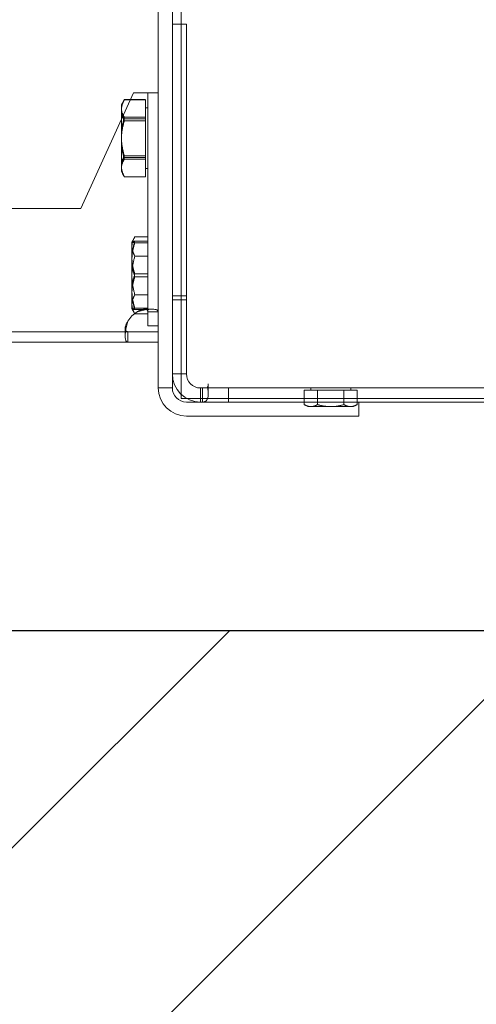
# Model space of a CAD drawing. Header units: millimetres. Extents: x -52968 to 399385, y -141133 to 110561.
# Tile 67 of 146: x 76072 to 76201, y -104054 to -103774. Entities that reach past the tile are written whole.
import ezdxf

# ---------------------------------------------------------------- set-up
doc = ezdxf.new("R2010")
doc.units = ezdxf.units.MM
doc.layers.add('_xref', color=250, linetype='Continuous')
for name, color, linetype, lineweight in [('SIM-Wegliniec-21.07.2025-Parter$0$Nowe_A-Posadzki_Nr_pióra__89', 250, 'Continuous', 0), ('SIM-Wegliniec-21.07.2025-Parter$0$Nowe_A-Płyta-Grunt_Nr_pióra__89', 250, 'Continuous', 0), ('SIM-Wegliniec-21.07.2025-Parter$0$Nowe_A-Winda_Nr_pióra__1', 250, 'Continuous', 0), ('SIM-Wegliniec-21.07.2025-Parter$0$Nowe_A-Ściany-Konstrukcyjne', 250, 'Continuous', 0), ('SIM-Wegliniec-21.07.2025-Parter$0$Nowe_A-Ściany-Konstrukcyjne_Nr_pióra__27', 250, 'Continuous', 0)]:
    doc.layers.add(name, color=color, linetype=linetype, lineweight=lineweight)

# ---------------------------------------------------------------- blocks, each defined once
blk = doc.blocks.new('SIM-Wegliniec-21.07.2025-Parter')
at = {"layer": 'SIM-Wegliniec-21.07.2025-Parter$0$Nowe_A-Ściany-Konstrukcyjne', "linetype": 'Continuous', "lineweight": 0}
h = blk.add_hatch(dxfattribs=at)
h.set_pattern_fill('Beton_zbrojony', color=256, style=0, pattern_type=2)
h.set_pattern_definition([(45, (0, 0), (-91.92388, 91.92388), []), (45, (-45.96, 45.96), (-91.92388, 91.92388), [97.5, -32.5])])
h.paths.add_polyline_path([(77880.07, -103947.6), (75380.07, -103947.6), (75380.07, -104197.6), (77880.07, -104197.6)])
at = {"layer": 'SIM-Wegliniec-21.07.2025-Parter$0$Nowe_A-Posadzki_Nr_pióra__89', "linetype": 'Continuous', "lineweight": 13, "flags": 128}
blk.add_lwpolyline([(75380.07, -102207.6), (75380.07, -103947.6), (77880.07, -103947.6), (77880.07, -102207.6)], close=True, dxfattribs=at)
at = {"layer": 'SIM-Wegliniec-21.07.2025-Parter$0$Nowe_A-Płyta-Grunt_Nr_pióra__89', "linetype": 'Continuous', "lineweight": 13, "flags": 128}
blk.add_lwpolyline([(75380.07, -103947.6), (77880.07, -103947.6), (77880.07, -102207.6), (75380.07, -102207.6)], close=True, dxfattribs=at)
at = {"layer": 'SIM-Wegliniec-21.07.2025-Parter$0$Nowe_A-Winda_Nr_pióra__1', "linetype": 'Continuous', "lineweight": 13}
for p, q in [((76111.07, -103704.59), (76111.07, -103878.6)), ((76115.07, -103704.59), (76115.07, -103878.6)), ((76117.57, -103767.99), (76117.57, -103775.19)), ((76115.07, -103775.19), (76119.07, -103775.19)), ((76117.57, -103775.19), (76117.57, -103853.55)), ((76119.07, -103775.19), (76119.07, -103874.6)), ((76104.07, -103794.69), (76089.07, -103827.6)), ((76104.07, -103794.69), (76105.07, -103794.69)), ((76111.07, -103794.69), (76105.07, -103794.69)), ((76108.07, -103856.98), (76108.07, -103794.69)), ((76100.57, -103798.09), (76101.25, -103796.93)), ((76100.57, -103798.09), (76100.57, -103799.63)), ((76101.25, -103796.93), (76101.42, -103796.63)), ((76103.19, -103796.63), (76101.42, -103796.63)), ((76103.19, -103796.64), (76101.42, -103796.64)), ((76107.47, -103796.63), (76103.19, -103796.63)), ((76107.47, -103796.64), (76103.19, -103796.64)), ((76107.47, -103796.64), (76107.47, -103802.61)), ((76100.57, -103799.63), (76100.57, -103802.37)), ((76107.47, -103801.62), (76101.42, -103801.62)), ((76107.47, -103798.99), (76108.07, -103798.99)), ((76100.57, -103802.37), (76100.57, -103808.09)), ((76107.47, -103802.11), (76101.42, -103802.11)), ((76107.47, -103802.61), (76101.42, -103802.61)), ((76107.47, -103802.61), (76107.47, -103813.57)), ((76100.57, -103808.09), (76100.57, -103816.06)), ((76107.47, -103812.58), (76101.42, -103812.58)), ((76107.47, -103813.08), (76101.42, -103813.08)), ((76107.47, -103813.57), (76101.42, -103813.57)), ((76107.47, -103813.57), (76107.47, -103818.55)), ((76100.57, -103816.06), (76100.57, -103817.09)), ((76100.57, -103817.09), (76101.25, -103818.26)), ((76101.25, -103818.26), (76101.42, -103818.56)), ((76107.47, -103816.19), (76108.07, -103816.19)), ((76107.47, -103818.55), (76101.42, -103818.55)), ((76107.47, -103818.56), (76101.42, -103818.56)), ((75887.07, -103827.6), (76089.07, -103827.6)), ((76103.57, -103837.1), (76104.42, -103835.63)), ((76103.57, -103837.1), (76103.57, -103838.37)), ((76108.07, -103835.63), (76104.42, -103835.63)), ((76108.07, -103836.88), (76104.42, -103836.88)), ((76108.07, -103837.33), (76104.42, -103837.33)), ((76103.57, -103838.37), (76103.57, -103846.6)), ((76108.07, -103841.11), (76104.42, -103841.11)), ((76108.07, -103846.15), (76104.42, -103846.15)), ((76103.57, -103846.6), (76103.57, -103854.82)), ((76108.07, -103847.04), (76104.42, -103847.04)), ((76108.07, -103852.08), (76104.42, -103852.08)), ((76103.57, -103854.82), (76103.57, -103856.1)), ((76119.07, -103852.4), (76115.07, -103852.4)), ((76117.57, -103853.55), (76115.07, -103853.55)), ((76119.07, -103853.55), (76117.57, -103853.55)), ((76117.57, -103853.55), (76117.57, -103880.4)), ((76103.57, -103856.1), (76104.35, -103857.44)), ((76104.35, -103857.44), (76104.42, -103857.56)), ((76108.07, -103855.86), (76104.42, -103855.86)), ((76108.07, -103856.31), (76104.42, -103856.31)), ((76108.07, -103857.56), (76104.42, -103857.56)), ((76107.2, -103856.2), (76109.32, -103856.2)), ((76108.98, -103856.98), (76108.07, -103856.98)), ((76108.07, -103860.95), (76108.07, -103856.98)), ((76111.07, -103856.98), (76108.98, -103856.98)), ((75887.07, -103862.6), (76102.46, -103862.6)), ((76101.67, -103863.84), (76101.67, -103861.72)), ((76102.46, -103862.6), (76111.07, -103862.6)), ((76102.46, -103862.6), (76102.46, -103863.5)), ((76111.07, -103860.95), (76108.07, -103860.95)), ((76102.46, -103865.6), (75887.07, -103865.6)), ((76102.46, -103863.5), (76102.46, -103865.6)), ((76111.07, -103865.6), (76102.46, -103865.6)), ((76117.69, -103874.6), (76115.07, -103874.6)), ((76119.07, -103874.6), (76117.69, -103874.6)), ((76111.07, -103878.6), (76115.07, -103878.6)), ((76123.07, -103879.97), (76123.07, -103878.6)), ((76637.08, -103878.6), (76123.07, -103878.6)), ((76123.07, -103882.6), (76123.07, -103879.97)), ((76123.65, -103878.6), (76123.65, -103879.97)), ((76123.65, -103879.97), (76123.65, -103882.6)), ((76125.27, -103877.42), (76125.27, -103880.25)), ((76131.07, -103882.6), (76131.07, -103878.6)), ((76152.59, -103879.2), (76152.59, -103882.6)), ((76152.59, -103879.2), (76156.34, -103879.2)), ((76154.4, -103879.2), (76154.4, -103878.6)), ((76156.34, -103879.2), (76156.34, -103882.6)), ((76156.34, -103879.2), (76163.85, -103879.2)), ((76163.85, -103879.2), (76167.6, -103879.2)), ((76163.85, -103879.2), (76163.85, -103882.6)), ((76165.8, -103879.2), (76165.8, -103878.6)), ((76167.6, -103879.2), (76167.6, -103882.6)), ((76117.57, -103880.4), (76117.57, -103881.6)), ((76117.57, -103881.6), (76119.2, -103881.6)), ((76168.07, -103882.6), (76119.07, -103882.6)), ((76119.2, -103881.6), (76640.95, -103881.6)), ((76152.59, -103882.6), (76152.59, -103883.31)), ((76156.34, -103882.6), (76156.34, -103883.31)), ((76163.85, -103882.6), (76163.85, -103883.31)), ((76167.6, -103882.6), (76167.6, -103883.31)), ((76592.08, -103882.6), (76168.07, -103882.6)), ((76168.07, -103886.6), (76168.07, -103882.6)), ((76153.6, -103883.9), (76152.59, -103883.31)), ((76153.6, -103883.9), (76154.47, -103883.9)), ((76154.47, -103883.9), (76160.1, -103883.9)), ((76160.1, -103883.9), (76165.72, -103883.9)), ((76165.72, -103883.9), (76166.6, -103883.9)), ((76166.6, -103883.9), (76167.6, -103883.31)), ((76168.07, -103886.6), (76119.07, -103886.6))]:
    blk.add_line(p, q, dxfattribs=at)
at = {"layer": 'SIM-Wegliniec-21.07.2025-Parter$0$Nowe_A-Winda_Nr_pióra__1', "linetype": 'Continuous', "lineweight": 13, "flags": 128}
for points in [[(76101.42, -103796.64), (76101.35, -103796.78), (76101.28, -103796.91), (76101.22, -103797.05), (76101.16, -103797.18), (76101.1, -103797.31), (76101.04, -103797.44), (76100.99, -103797.57), (76100.94, -103797.69), (76100.9, -103797.82), (76100.86, -103797.94), (76100.82, -103798.07), (76100.78, -103798.19), (76100.75, -103798.31), (76100.72, -103798.43), (76100.69, -103798.55), (76100.67, -103798.67), (76100.64, -103798.79), (76100.63, -103798.91), (76100.61, -103799.03), (76100.6, -103799.15), (76100.59, -103799.27), (76100.58, -103799.39), (76100.58, -103799.51), (76100.57, -103799.63)], [(76101.33, -103796.79), (76101.27, -103796.91), (76101.21, -103797.02), (76101.15, -103797.14), (76101.09, -103797.25), (76101.04, -103797.36), (76100.99, -103797.47), (76100.95, -103797.58), (76100.91, -103797.69), (76100.87, -103797.8), (76100.83, -103797.91), (76100.79, -103798.01), (76100.76, -103798.12), (76100.73, -103798.22), (76100.7, -103798.33), (76100.68, -103798.43), (76100.66, -103798.54), (76100.64, -103798.64), (76100.62, -103798.75), (76100.61, -103798.85), (76100.59, -103798.95), (76100.59, -103799.06), (76100.58, -103799.16), (76100.58, -103799.26), (76100.57, -103799.37)], [(76100.57, -103799.13), (76100.58, -103799.04), (76100.58, -103798.95), (76100.58, -103798.86), (76100.59, -103798.78), (76100.6, -103798.69), (76100.62, -103798.6), (76100.63, -103798.51), (76100.65, -103798.42), (76100.67, -103798.33), (76100.69, -103798.24), (76100.71, -103798.15), (76100.74, -103798.06), (76100.77, -103797.97), (76100.8, -103797.88), (76100.83, -103797.79), (76100.87, -103797.7), (76100.91, -103797.6), (76100.95, -103797.51), (76100.99, -103797.42), (76101.04, -103797.32), (76101.09, -103797.23), (76101.14, -103797.13), (76101.19, -103797.03), (76101.25, -103796.93)], [(76101.25, -103796.93), (76101.25, -103796.92), (76101.26, -103796.91), (76101.27, -103796.9), (76101.27, -103796.88), (76101.28, -103796.87), (76101.29, -103796.86), (76101.29, -103796.85), (76101.3, -103796.84), (76101.31, -103796.82), (76101.32, -103796.81), (76101.32, -103796.8), (76101.33, -103796.79), (76101.34, -103796.78), (76101.35, -103796.76), (76101.35, -103796.75), (76101.36, -103796.74), (76101.37, -103796.73), (76101.38, -103796.71), (76101.38, -103796.7), (76101.39, -103796.69), (76101.4, -103796.68), (76101.41, -103796.66), (76101.41, -103796.65), (76101.42, -103796.64)], [(76101.42, -103796.63), (76101.41, -103796.64), (76101.41, -103796.65), (76101.4, -103796.67), (76101.39, -103796.68), (76101.38, -103796.69), (76101.38, -103796.71), (76101.37, -103796.72), (76101.36, -103796.73), (76101.35, -103796.75), (76101.35, -103796.76), (76101.34, -103796.77), (76101.33, -103796.79)], [(76101.42, -103801.62), (76101.35, -103801.51), (76101.28, -103801.39), (76101.22, -103801.28), (76101.16, -103801.17), (76101.1, -103801.06), (76101.04, -103800.96), (76100.99, -103800.85), (76100.94, -103800.74), (76100.9, -103800.64), (76100.86, -103800.54), (76100.82, -103800.43), (76100.78, -103800.33), (76100.75, -103800.23), (76100.72, -103800.13), (76100.69, -103800.03), (76100.67, -103799.93), (76100.64, -103799.83), (76100.63, -103799.73), (76100.61, -103799.63), (76100.6, -103799.53), (76100.59, -103799.43), (76100.58, -103799.33), (76100.58, -103799.23), (76100.57, -103799.13)], [(76100.57, -103799.37), (76100.58, -103799.48), (76100.58, -103799.59), (76100.59, -103799.7), (76100.6, -103799.81), (76100.61, -103799.92), (76100.63, -103800.03), (76100.64, -103800.13), (76100.67, -103800.24), (76100.69, -103800.36), (76100.72, -103800.47), (76100.75, -103800.58), (76100.78, -103800.69), (76100.82, -103800.8), (76100.86, -103800.91), (76100.9, -103801.03), (76100.94, -103801.14), (76100.99, -103801.26), (76101.04, -103801.38), (76101.1, -103801.5), (76101.16, -103801.62), (76101.22, -103801.74), (76101.28, -103801.86), (76101.35, -103801.98), (76101.42, -103802.11)], [(76100.57, -103799.63), (76100.57, -103799.71), (76100.58, -103799.79), (76100.58, -103799.87), (76100.58, -103799.95), (76100.59, -103800.02), (76100.6, -103800.1), (76100.61, -103800.18), (76100.62, -103800.26), (76100.63, -103800.34), (76100.64, -103800.42), (76100.65, -103800.5), (76100.67, -103800.58), (76100.68, -103800.66), (76100.7, -103800.74), (76100.72, -103800.82), (76100.74, -103800.9), (76100.76, -103800.98), (76100.78, -103801.06), (76100.81, -103801.15), (76100.83, -103801.23), (76100.86, -103801.31), (76100.88, -103801.39), (76100.91, -103801.48), (76100.94, -103801.56)], [(76100.57, -103807.1), (76100.58, -103806.88), (76100.58, -103806.66), (76100.59, -103806.44), (76100.6, -103806.22), (76100.61, -103806), (76100.63, -103805.79), (76100.64, -103805.57), (76100.67, -103805.35), (76100.69, -103805.13), (76100.72, -103804.91), (76100.75, -103804.68), (76100.78, -103804.46), (76100.82, -103804.24), (76100.86, -103804.01), (76100.9, -103803.78), (76100.94, -103803.55), (76100.99, -103803.32), (76101.04, -103803.09), (76101.1, -103802.85), (76101.16, -103802.61), (76101.22, -103802.37), (76101.28, -103802.12), (76101.35, -103801.87), (76101.42, -103801.62)], [(76100.94, -103801.56), (76100.96, -103801.6), (76100.98, -103801.64), (76100.99, -103801.69), (76101.01, -103801.73), (76101.03, -103801.77), (76101.04, -103801.81), (76101.06, -103801.86), (76101.08, -103801.9), (76101.1, -103801.94), (76101.12, -103801.99), (76101.14, -103802.03), (76101.16, -103802.07), (76101.18, -103802.12), (76101.2, -103802.16), (76101.22, -103802.21), (76101.24, -103802.25), (76101.26, -103802.3), (76101.28, -103802.34), (76101.3, -103802.38), (76101.33, -103802.43), (76101.35, -103802.48), (76101.37, -103802.52), (76101.4, -103802.57), (76101.42, -103802.61)], [(76101.42, -103802.11), (76101.35, -103802.36), (76101.28, -103802.61), (76101.22, -103802.86), (76101.16, -103803.1), (76101.1, -103803.34), (76101.04, -103803.58), (76100.99, -103803.81), (76100.94, -103804.04), (76100.9, -103804.27), (76100.86, -103804.5), (76100.82, -103804.73), (76100.78, -103804.95), (76100.75, -103805.18), (76100.72, -103805.4), (76100.69, -103805.62), (76100.67, -103805.84), (76100.64, -103806.06), (76100.63, -103806.28), (76100.61, -103806.5), (76100.6, -103806.72), (76100.59, -103806.94), (76100.58, -103807.16), (76100.58, -103807.38), (76100.57, -103807.59)], [(76101.42, -103802.61), (76101.35, -103802.87), (76101.28, -103803.11), (76101.22, -103803.36), (76101.16, -103803.6), (76101.1, -103803.84), (76101.04, -103804.08), (76100.99, -103804.31), (76100.94, -103804.54), (76100.9, -103804.77), (76100.86, -103805), (76100.82, -103805.23), (76100.78, -103805.45), (76100.75, -103805.68), (76100.72, -103805.9), (76100.69, -103806.12), (76100.67, -103806.34), (76100.64, -103806.56), (76100.63, -103806.78), (76100.61, -103807), (76100.6, -103807.21), (76100.59, -103807.43), (76100.58, -103807.65), (76100.58, -103807.87), (76100.57, -103808.09)], [(76101.42, -103812.58), (76101.35, -103812.32), (76101.28, -103812.08), (76101.22, -103811.83), (76101.16, -103811.59), (76101.1, -103811.35), (76101.04, -103811.11), (76100.99, -103810.88), (76100.94, -103810.65), (76100.9, -103810.42), (76100.86, -103810.19), (76100.82, -103809.96), (76100.78, -103809.74), (76100.75, -103809.51), (76100.72, -103809.29), (76100.69, -103809.07), (76100.67, -103808.85), (76100.64, -103808.63), (76100.63, -103808.41), (76100.61, -103808.19), (76100.6, -103807.98), (76100.59, -103807.76), (76100.58, -103807.54), (76100.58, -103807.32), (76100.57, -103807.1)], [(76100.57, -103807.59), (76100.58, -103807.81), (76100.58, -103808.03), (76100.59, -103808.25), (76100.6, -103808.47), (76100.61, -103808.69), (76100.63, -103808.91), (76100.64, -103809.13), (76100.67, -103809.35), (76100.69, -103809.57), (76100.72, -103809.79), (76100.75, -103810.01), (76100.78, -103810.24), (76100.82, -103810.46), (76100.86, -103810.69), (76100.9, -103810.92), (76100.94, -103811.15), (76100.99, -103811.38), (76101.04, -103811.61), (76101.1, -103811.85), (76101.16, -103812.09), (76101.22, -103812.33), (76101.28, -103812.58), (76101.35, -103812.83), (76101.42, -103813.08)], [(76100.57, -103808.09), (76100.58, -103808.31), (76100.58, -103808.53), (76100.59, -103808.75), (76100.6, -103808.97), (76100.61, -103809.18), (76100.63, -103809.4), (76100.64, -103809.62), (76100.67, -103809.84), (76100.69, -103810.06), (76100.72, -103810.28), (76100.75, -103810.51), (76100.78, -103810.73), (76100.82, -103810.95), (76100.86, -103811.18), (76100.9, -103811.41), (76100.94, -103811.64), (76100.99, -103811.87), (76101.04, -103812.1), (76101.1, -103812.34), (76101.16, -103812.58), (76101.22, -103812.82), (76101.28, -103813.07), (76101.35, -103813.32), (76101.42, -103813.57)], [(76100.57, -103815.56), (76100.58, -103815.44), (76100.58, -103815.32), (76100.59, -103815.2), (76100.6, -103815.09), (76100.61, -103814.97), (76100.63, -103814.85), (76100.64, -103814.73), (76100.67, -103814.61), (76100.69, -103814.49), (76100.72, -103814.37), (76100.75, -103814.25), (76100.78, -103814.12), (76100.82, -103814), (76100.86, -103813.88), (76100.9, -103813.75), (76100.94, -103813.63), (76100.99, -103813.5), (76101.04, -103813.37), (76101.1, -103813.25), (76101.16, -103813.12), (76101.22, -103812.98), (76101.28, -103812.85), (76101.35, -103812.71), (76101.42, -103812.58)], [(76101.42, -103813.08), (76101.35, -103813.21), (76101.28, -103813.33), (76101.22, -103813.45), (76101.16, -103813.57), (76101.1, -103813.69), (76101.04, -103813.81), (76100.99, -103813.93), (76100.94, -103814.05), (76100.9, -103814.16), (76100.86, -103814.28), (76100.82, -103814.39), (76100.78, -103814.5), (76100.75, -103814.61), (76100.72, -103814.72), (76100.69, -103814.83), (76100.67, -103814.95), (76100.64, -103815.06), (76100.63, -103815.16), (76100.61, -103815.27), (76100.6, -103815.38), (76100.59, -103815.49), (76100.58, -103815.6), (76100.58, -103815.71), (76100.57, -103815.82)], [(76101.42, -103813.57), (76101.35, -103813.68), (76101.28, -103813.8), (76101.22, -103813.91), (76101.16, -103814.02), (76101.1, -103814.13), (76101.04, -103814.23), (76100.99, -103814.34), (76100.94, -103814.45), (76100.9, -103814.55), (76100.86, -103814.65), (76100.82, -103814.76), (76100.78, -103814.86), (76100.75, -103814.96), (76100.72, -103815.06), (76100.69, -103815.16), (76100.67, -103815.26), (76100.64, -103815.36), (76100.63, -103815.46), (76100.61, -103815.56), (76100.6, -103815.66), (76100.59, -103815.76), (76100.58, -103815.86), (76100.58, -103815.96), (76100.57, -103816.06)], [(76101.42, -103818.55), (76101.35, -103818.41), (76101.28, -103818.28), (76101.22, -103818.14), (76101.16, -103818.01), (76101.1, -103817.88), (76101.04, -103817.75), (76100.99, -103817.62), (76100.94, -103817.5), (76100.9, -103817.37), (76100.86, -103817.25), (76100.82, -103817.12), (76100.78, -103817), (76100.75, -103816.88), (76100.72, -103816.76), (76100.69, -103816.64), (76100.67, -103816.52), (76100.64, -103816.4), (76100.63, -103816.28), (76100.61, -103816.16), (76100.6, -103816.04), (76100.59, -103815.92), (76100.58, -103815.8), (76100.58, -103815.68), (76100.57, -103815.56)], [(76100.57, -103815.82), (76100.58, -103815.93), (76100.58, -103816.04), (76100.59, -103816.15), (76100.6, -103816.26), (76100.61, -103816.37), (76100.63, -103816.48), (76100.64, -103816.59), (76100.67, -103816.7), (76100.69, -103816.81), (76100.72, -103816.92), (76100.75, -103817.03), (76100.78, -103817.14), (76100.82, -103817.26), (76100.86, -103817.37), (76100.9, -103817.48), (76100.94, -103817.6), (76100.99, -103817.71), (76101.04, -103817.83), (76101.1, -103817.95), (76101.16, -103818.07), (76101.22, -103818.19), (76101.28, -103818.31), (76101.35, -103818.44), (76101.42, -103818.56)], [(76100.57, -103816.06), (76100.58, -103816.16), (76100.58, -103816.26), (76100.59, -103816.36), (76100.6, -103816.46), (76100.61, -103816.56), (76100.63, -103816.66), (76100.64, -103816.76), (76100.67, -103816.86), (76100.69, -103816.96), (76100.72, -103817.06), (76100.75, -103817.16), (76100.78, -103817.26), (76100.82, -103817.36), (76100.86, -103817.46), (76100.9, -103817.57), (76100.94, -103817.67), (76100.99, -103817.78), (76101.04, -103817.88), (76101.1, -103817.99), (76101.16, -103818.1), (76101.22, -103818.21), (76101.28, -103818.32), (76101.35, -103818.44), (76101.42, -103818.55)], [(76104.42, -103835.63), (76104.35, -103835.75), (76104.28, -103835.88), (76104.22, -103836), (76104.16, -103836.12), (76104.1, -103836.24), (76104.04, -103836.36), (76103.99, -103836.48), (76103.94, -103836.59), (76103.9, -103836.71), (76103.86, -103836.82), (76103.82, -103836.93), (76103.78, -103837.05), (76103.75, -103837.16), (76103.72, -103837.27), (76103.69, -103837.38), (76103.67, -103837.49), (76103.65, -103837.6), (76103.63, -103837.71), (76103.61, -103837.82), (76103.6, -103837.93), (76103.59, -103838.04), (76103.58, -103838.15), (76103.58, -103838.26), (76103.57, -103838.37)], [(76103.57, -103841.51), (76103.58, -103841.33), (76103.58, -103841.14), (76103.59, -103840.96), (76103.6, -103840.77), (76103.61, -103840.59), (76103.63, -103840.4), (76103.65, -103840.22), (76103.67, -103840.03), (76103.69, -103839.84), (76103.72, -103839.66), (76103.75, -103839.47), (76103.78, -103839.28), (76103.82, -103839.09), (76103.86, -103838.9), (76103.9, -103838.71), (76103.94, -103838.51), (76103.99, -103838.32), (76104.04, -103838.12), (76104.1, -103837.92), (76104.16, -103837.72), (76104.22, -103837.51), (76104.28, -103837.3), (76104.35, -103837.09), (76104.42, -103836.88)], [(76104.42, -103836.88), (76104.35, -103836.89), (76104.28, -103836.9), (76104.22, -103836.91), (76104.16, -103836.92), (76104.1, -103836.93), (76104.04, -103836.94), (76103.99, -103836.95), (76103.94, -103836.96), (76103.9, -103836.97), (76103.86, -103836.98), (76103.82, -103836.99), (76103.78, -103837), (76103.75, -103837), (76103.72, -103837.01), (76103.69, -103837.02), (76103.67, -103837.03), (76103.65, -103837.04), (76103.63, -103837.05), (76103.61, -103837.06), (76103.6, -103837.07), (76103.59, -103837.08), (76103.58, -103837.09), (76103.57, -103837.1)], [(76103.57, -103837.1), (76103.58, -103837.12), (76103.59, -103837.13), (76103.6, -103837.14), (76103.61, -103837.15), (76103.63, -103837.16), (76103.65, -103837.17), (76103.67, -103837.17), (76103.69, -103837.18), (76103.72, -103837.19), (76103.75, -103837.2), (76103.78, -103837.21), (76103.82, -103837.22), (76103.86, -103837.23), (76103.9, -103837.24), (76103.94, -103837.25), (76103.99, -103837.26), (76104.04, -103837.27), (76104.1, -103837.28), (76104.16, -103837.29), (76104.22, -103837.3), (76104.28, -103837.31), (76104.35, -103837.32), (76104.42, -103837.33)], [(76104.42, -103837.33), (76104.35, -103837.55), (76104.28, -103837.77), (76104.22, -103837.99), (76104.16, -103838.2), (76104.1, -103838.42), (76104.04, -103838.63), (76103.99, -103838.83), (76103.94, -103839.04), (76103.9, -103839.24), (76103.86, -103839.44), (76103.82, -103839.65), (76103.78, -103839.84), (76103.75, -103840.04), (76103.72, -103840.24), (76103.69, -103840.44), (76103.67, -103840.63), (76103.65, -103840.83), (76103.63, -103841.02), (76103.61, -103841.21), (76103.6, -103841.41), (76103.59, -103841.6), (76103.58, -103841.8), (76103.58, -103841.99), (76103.57, -103842.18)], [(76103.57, -103838.37), (76103.58, -103838.48), (76103.58, -103838.59), (76103.59, -103838.7), (76103.6, -103838.81), (76103.61, -103838.92), (76103.63, -103839.03), (76103.65, -103839.13), (76103.67, -103839.24), (76103.69, -103839.36), (76103.72, -103839.47), (76103.75, -103839.58), (76103.78, -103839.69), (76103.82, -103839.8), (76103.86, -103839.91), (76103.9, -103840.03), (76103.94, -103840.14), (76103.99, -103840.26), (76104.04, -103840.38), (76104.1, -103840.5), (76104.16, -103840.62), (76104.22, -103840.74), (76104.28, -103840.86), (76104.35, -103840.98), (76104.42, -103841.11)], [(76104.42, -103841.11), (76104.35, -103841.36), (76104.28, -103841.61), (76104.22, -103841.86), (76104.16, -103842.1), (76104.1, -103842.34), (76104.04, -103842.58), (76103.99, -103842.81), (76103.94, -103843.04), (76103.9, -103843.27), (76103.86, -103843.5), (76103.82, -103843.73), (76103.78, -103843.95), (76103.75, -103844.18), (76103.72, -103844.4), (76103.69, -103844.62), (76103.67, -103844.84), (76103.65, -103845.06), (76103.63, -103845.28), (76103.61, -103845.5), (76103.6, -103845.72), (76103.59, -103845.94), (76103.58, -103846.16), (76103.58, -103846.38), (76103.57, -103846.6)], [(76104.42, -103846.15), (76104.35, -103845.93), (76104.28, -103845.72), (76104.22, -103845.52), (76104.16, -103845.31), (76104.1, -103845.11), (76104.04, -103844.91), (76103.99, -103844.71), (76103.94, -103844.51), (76103.9, -103844.32), (76103.86, -103844.13), (76103.82, -103843.94), (76103.78, -103843.75), (76103.75, -103843.56), (76103.72, -103843.37), (76103.69, -103843.18), (76103.67, -103843), (76103.65, -103842.81), (76103.63, -103842.62), (76103.61, -103842.44), (76103.6, -103842.25), (76103.59, -103842.07), (76103.58, -103841.88), (76103.58, -103841.7), (76103.57, -103841.51)], [(76103.57, -103842.18), (76103.58, -103842.38), (76103.58, -103842.57), (76103.59, -103842.77), (76103.6, -103842.96), (76103.61, -103843.16), (76103.63, -103843.35), (76103.65, -103843.54), (76103.67, -103843.74), (76103.69, -103843.93), (76103.72, -103844.13), (76103.75, -103844.33), (76103.78, -103844.52), (76103.82, -103844.72), (76103.86, -103844.92), (76103.9, -103845.13), (76103.94, -103845.33), (76103.99, -103845.54), (76104.04, -103845.74), (76104.1, -103845.95), (76104.16, -103846.17), (76104.22, -103846.38), (76104.28, -103846.6), (76104.35, -103846.82), (76104.42, -103847.04)], [(76103.57, -103851.01), (76103.58, -103850.81), (76103.58, -103850.62), (76103.59, -103850.42), (76103.6, -103850.23), (76103.61, -103850.03), (76103.63, -103849.84), (76103.65, -103849.65), (76103.67, -103849.45), (76103.69, -103849.26), (76103.72, -103849.06), (76103.75, -103848.86), (76103.78, -103848.67), (76103.82, -103848.47), (76103.86, -103848.27), (76103.9, -103848.06), (76103.94, -103847.86), (76103.99, -103847.65), (76104.04, -103847.45), (76104.1, -103847.24), (76104.16, -103847.02), (76104.22, -103846.81), (76104.28, -103846.59), (76104.35, -103846.37), (76104.42, -103846.15)], [(76103.57, -103846.6), (76103.58, -103846.81), (76103.58, -103847.03), (76103.59, -103847.25), (76103.6, -103847.47), (76103.61, -103847.69), (76103.63, -103847.91), (76103.65, -103848.13), (76103.67, -103848.35), (76103.69, -103848.57), (76103.72, -103848.79), (76103.75, -103849.01), (76103.78, -103849.24), (76103.82, -103849.46), (76103.86, -103849.69), (76103.9, -103849.92), (76103.94, -103850.15), (76103.99, -103850.38), (76104.04, -103850.61), (76104.1, -103850.85), (76104.16, -103851.09), (76104.22, -103851.33), (76104.28, -103851.58), (76104.35, -103851.83), (76104.42, -103852.08)], [(76104.42, -103847.04), (76104.35, -103847.26), (76104.28, -103847.47), (76104.22, -103847.67), (76104.16, -103847.88), (76104.1, -103848.08), (76104.04, -103848.28), (76103.99, -103848.48), (76103.94, -103848.68), (76103.9, -103848.87), (76103.86, -103849.06), (76103.82, -103849.25), (76103.78, -103849.44), (76103.75, -103849.63), (76103.72, -103849.82), (76103.69, -103850.01), (76103.67, -103850.19), (76103.65, -103850.38), (76103.63, -103850.57), (76103.61, -103850.75), (76103.6, -103850.94), (76103.59, -103851.12), (76103.58, -103851.31), (76103.58, -103851.49), (76103.57, -103851.68)], [(76104.42, -103855.86), (76104.35, -103855.64), (76104.28, -103855.42), (76104.22, -103855.2), (76104.16, -103854.99), (76104.1, -103854.77), (76104.04, -103854.57), (76103.99, -103854.36), (76103.94, -103854.15), (76103.9, -103853.95), (76103.86, -103853.75), (76103.82, -103853.54), (76103.78, -103853.35), (76103.75, -103853.15), (76103.72, -103852.95), (76103.69, -103852.75), (76103.67, -103852.56), (76103.65, -103852.36), (76103.63, -103852.17), (76103.61, -103851.98), (76103.6, -103851.78), (76103.59, -103851.59), (76103.58, -103851.39), (76103.58, -103851.2), (76103.57, -103851.01)], [(76103.57, -103851.68), (76103.58, -103851.86), (76103.58, -103852.05), (76103.59, -103852.23), (76103.6, -103852.42), (76103.61, -103852.6), (76103.63, -103852.79), (76103.65, -103852.97), (76103.67, -103853.16), (76103.69, -103853.35), (76103.72, -103853.53), (76103.75, -103853.72), (76103.78, -103853.91), (76103.82, -103854.1), (76103.86, -103854.29), (76103.9, -103854.48), (76103.94, -103854.68), (76103.99, -103854.87), (76104.04, -103855.07), (76104.1, -103855.27), (76104.16, -103855.48), (76104.22, -103855.68), (76104.28, -103855.89), (76104.35, -103856.1), (76104.42, -103856.31)], [(76104.42, -103852.08), (76104.35, -103852.21), (76104.28, -103852.33), (76104.22, -103852.45), (76104.16, -103852.57), (76104.1, -103852.69), (76104.04, -103852.81), (76103.99, -103852.93), (76103.94, -103853.05), (76103.9, -103853.16), (76103.86, -103853.28), (76103.82, -103853.39), (76103.78, -103853.5), (76103.75, -103853.61), (76103.72, -103853.72), (76103.69, -103853.84), (76103.67, -103853.95), (76103.65, -103854.06), (76103.63, -103854.16), (76103.61, -103854.27), (76103.6, -103854.38), (76103.59, -103854.49), (76103.58, -103854.6), (76103.58, -103854.71), (76103.57, -103854.82)], [(76103.57, -103854.82), (76103.58, -103854.93), (76103.58, -103855.03), (76103.59, -103855.14), (76103.6, -103855.24), (76103.61, -103855.35), (76103.62, -103855.45), (76103.64, -103855.56), (76103.66, -103855.66), (76103.68, -103855.77), (76103.71, -103855.87), (76103.73, -103855.98), (76103.77, -103856.09), (76103.8, -103856.19), (76103.83, -103856.3), (76103.87, -103856.41), (76103.91, -103856.52), (76103.96, -103856.63), (76104.01, -103856.74), (76104.06, -103856.86), (76104.11, -103856.97), (76104.16, -103857.08), (76104.22, -103857.2), (76104.29, -103857.32), (76104.35, -103857.44)], [(76103.57, -103856.09), (76103.58, -103856.07), (76103.59, -103856.06), (76103.6, -103856.05), (76103.61, -103856.04), (76103.63, -103856.03), (76103.65, -103856.02), (76103.67, -103856.02), (76103.69, -103856.01), (76103.72, -103856), (76103.75, -103855.99), (76103.78, -103855.98), (76103.82, -103855.97), (76103.86, -103855.96), (76103.9, -103855.95), (76103.94, -103855.94), (76103.99, -103855.93), (76104.04, -103855.92), (76104.1, -103855.91), (76104.16, -103855.9), (76104.22, -103855.89), (76104.28, -103855.88), (76104.35, -103855.87), (76104.42, -103855.86)], [(76104.42, -103856.31), (76104.35, -103856.3), (76104.28, -103856.29), (76104.22, -103856.28), (76104.16, -103856.27), (76104.1, -103856.26), (76104.04, -103856.25), (76103.99, -103856.24), (76103.94, -103856.23), (76103.9, -103856.22), (76103.86, -103856.21), (76103.82, -103856.2), (76103.78, -103856.2), (76103.75, -103856.19), (76103.72, -103856.18), (76103.69, -103856.17), (76103.67, -103856.16), (76103.65, -103856.15), (76103.63, -103856.14), (76103.61, -103856.13), (76103.6, -103856.12), (76103.59, -103856.11), (76103.58, -103856.11), (76103.57, -103856.09)], [(76104.35, -103857.44), (76104.36, -103857.45), (76104.36, -103857.46), (76104.37, -103857.47), (76104.37, -103857.48), (76104.38, -103857.49), (76104.39, -103857.5), (76104.39, -103857.51), (76104.4, -103857.52), (76104.4, -103857.53), (76104.41, -103857.54), (76104.42, -103857.55), (76104.42, -103857.56)], [(76111.07, -103856.98), (76111.06, -103856.85), (76111.03, -103856.74), (76110.97, -103856.63), (76110.88, -103856.54), (76110.77, -103856.46), (76110.63, -103856.39), (76110.47, -103856.33), (76110.29, -103856.28), (76110.08, -103856.24), (76109.84, -103856.22), (76109.59, -103856.2), (76109.32, -103856.2), (76109.03, -103856.2), (76108.72, -103856.22), (76108.39, -103856.24), (76108.05, -103856.28), (76107.7, -103856.33), (76107.34, -103856.39), (76106.97, -103856.46), (76106.59, -103856.54), (76106.21, -103856.63), (76105.83, -103856.74), (76105.45, -103856.85), (76105.07, -103856.98)], [(76105.07, -103856.98), (76105.2, -103856.9), (76105.32, -103856.82), (76105.44, -103856.74), (76105.57, -103856.67), (76105.7, -103856.6), (76105.83, -103856.54), (76105.96, -103856.49), (76106.09, -103856.43), (76106.21, -103856.39), (76106.34, -103856.34), (76106.47, -103856.31), (76106.59, -103856.27), (76106.71, -103856.25), (76106.83, -103856.23), (76106.95, -103856.21), (76107.06, -103856.2), (76107.17, -103856.2), (76107.27, -103856.2), (76107.36, -103856.2), (76107.45, -103856.22), (76107.54, -103856.23), (76107.62, -103856.26), (76107.69, -103856.29), (76107.76, -103856.32)], [(76107.76, -103856.32), (76107.78, -103856.34), (76107.81, -103856.36), (76107.84, -103856.37), (76107.86, -103856.39), (76107.88, -103856.41), (76107.9, -103856.44), (76107.92, -103856.46), (76107.94, -103856.48), (76107.96, -103856.51), (76107.97, -103856.53), (76107.99, -103856.56), (76108, -103856.59), (76108.01, -103856.62), (76108.02, -103856.64), (76108.03, -103856.67), (76108.04, -103856.71), (76108.05, -103856.74), (76108.06, -103856.77), (76108.06, -103856.8), (76108.07, -103856.84), (76108.07, -103856.87), (76108.07, -103856.91), (76108.07, -103856.94), (76108.07, -103856.98)], [(76102.46, -103859.6), (76102.33, -103859.97), (76102.22, -103860.35), (76102.11, -103860.73), (76102.02, -103861.11), (76101.94, -103861.49), (76101.87, -103861.86), (76101.81, -103862.22), (76101.76, -103862.57), (76101.72, -103862.91), (76101.7, -103863.24), (76101.68, -103863.55), (76101.67, -103863.84), (76101.68, -103864.11), (76101.69, -103864.36), (76101.72, -103864.59), (76101.76, -103864.8), (76101.81, -103864.99), (76101.87, -103865.15), (76101.94, -103865.29), (76102.02, -103865.4), (76102.11, -103865.49), (76102.22, -103865.55), (76102.33, -103865.58), (76102.46, -103865.6)], [(76101.8, -103862.28), (76101.76, -103862.21), (76101.74, -103862.14), (76101.71, -103862.06), (76101.69, -103861.98), (76101.68, -103861.88), (76101.68, -103861.79), (76101.67, -103861.69), (76101.68, -103861.58), (76101.69, -103861.47), (76101.7, -103861.35), (76101.73, -103861.23), (76101.75, -103861.11), (76101.78, -103860.99), (76101.82, -103860.86), (76101.87, -103860.73), (76101.91, -103860.6), (76101.97, -103860.47), (76102.02, -103860.35), (76102.09, -103860.22), (76102.15, -103860.09), (76102.22, -103859.96), (76102.3, -103859.84), (76102.38, -103859.72), (76102.46, -103859.6)], [(76102.46, -103862.6), (76102.42, -103862.59), (76102.39, -103862.59), (76102.35, -103862.59), (76102.32, -103862.59), (76102.28, -103862.58), (76102.25, -103862.58), (76102.22, -103862.57), (76102.18, -103862.56), (76102.15, -103862.55), (76102.12, -103862.54), (76102.09, -103862.53), (76102.07, -103862.52), (76102.04, -103862.51), (76102.01, -103862.49), (76101.99, -103862.48), (76101.96, -103862.46), (76101.94, -103862.44), (76101.91, -103862.42), (76101.89, -103862.4), (76101.87, -103862.38), (76101.85, -103862.36), (76101.83, -103862.33), (76101.82, -103862.31), (76101.8, -103862.28)], [(76125.03, -103878.17), (76125.1, -103878.5), (76125.15, -103878.83), (76125.2, -103879.15), (76125.23, -103879.46), (76125.26, -103879.75), (76125.27, -103880.04), (76125.27, -103880.31), (76125.27, -103880.57), (76125.25, -103880.82), (76125.22, -103881.05), (76125.18, -103881.27), (76125.13, -103881.47), (76125.07, -103881.66), (76125, -103881.83), (76124.91, -103881.98), (76124.82, -103882.11), (76124.71, -103882.23), (76124.6, -103882.33), (76124.47, -103882.42), (76124.33, -103882.48), (76124.18, -103882.53), (76124.01, -103882.57), (76123.84, -103882.59), (76123.65, -103882.6)], [(76152.59, -103883.31), (76152.68, -103883.36), (76152.76, -103883.41), (76152.85, -103883.45), (76152.93, -103883.5), (76153.01, -103883.54), (76153.09, -103883.57), (76153.17, -103883.61), (76153.25, -103883.64), (76153.33, -103883.67), (76153.41, -103883.7), (76153.49, -103883.73), (76153.56, -103883.75), (76153.64, -103883.78), (76153.72, -103883.8), (76153.79, -103883.82), (76153.87, -103883.83), (76153.94, -103883.85), (76154.02, -103883.86), (76154.09, -103883.87), (76154.17, -103883.88), (76154.24, -103883.89), (76154.32, -103883.89), (76154.39, -103883.89), (76154.47, -103883.9)], [(76154.47, -103883.9), (76154.54, -103883.89), (76154.62, -103883.89), (76154.69, -103883.89), (76154.77, -103883.88), (76154.84, -103883.87), (76154.92, -103883.86), (76154.99, -103883.85), (76155.07, -103883.83), (76155.14, -103883.82), (76155.22, -103883.8), (76155.29, -103883.78), (76155.37, -103883.75), (76155.45, -103883.73), (76155.52, -103883.7), (76155.6, -103883.67), (76155.68, -103883.64), (76155.76, -103883.61), (76155.84, -103883.57), (76155.92, -103883.54), (76156, -103883.5), (76156.09, -103883.45), (76156.17, -103883.41), (76156.26, -103883.36), (76156.34, -103883.31)], [(76156.34, -103883.31), (76156.52, -103883.36), (76156.69, -103883.41), (76156.85, -103883.45), (76157.02, -103883.5), (76157.18, -103883.54), (76157.35, -103883.57), (76157.51, -103883.61), (76157.67, -103883.64), (76157.82, -103883.67), (76157.98, -103883.7), (76158.13, -103883.73), (76158.29, -103883.75), (76158.44, -103883.78), (76158.59, -103883.8), (76158.74, -103883.82), (76158.9, -103883.83), (76159.05, -103883.85), (76159.2, -103883.86), (76159.35, -103883.87), (76159.5, -103883.88), (76159.65, -103883.89), (76159.8, -103883.89), (76159.95, -103883.89), (76160.1, -103883.9)], [(76160.1, -103883.9), (76160.25, -103883.89), (76160.4, -103883.89), (76160.55, -103883.89), (76160.7, -103883.88), (76160.85, -103883.87), (76161, -103883.86), (76161.15, -103883.85), (76161.3, -103883.83), (76161.45, -103883.82), (76161.6, -103883.8), (76161.75, -103883.78), (76161.9, -103883.75), (76162.06, -103883.73), (76162.21, -103883.7), (76162.37, -103883.67), (76162.53, -103883.64), (76162.68, -103883.61), (76162.85, -103883.57), (76163.01, -103883.54), (76163.17, -103883.5), (76163.34, -103883.45), (76163.51, -103883.41), (76163.68, -103883.36), (76163.85, -103883.31)], [(76163.85, -103883.31), (76163.93, -103883.36), (76164.02, -103883.41), (76164.1, -103883.45), (76164.19, -103883.5), (76164.27, -103883.54), (76164.35, -103883.57), (76164.43, -103883.61), (76164.51, -103883.64), (76164.59, -103883.67), (76164.67, -103883.7), (76164.74, -103883.73), (76164.82, -103883.75), (76164.9, -103883.78), (76164.97, -103883.8), (76165.05, -103883.82), (76165.12, -103883.83), (76165.2, -103883.85), (76165.28, -103883.86), (76165.35, -103883.87), (76165.42, -103883.88), (76165.5, -103883.89), (76165.57, -103883.89), (76165.65, -103883.89), (76165.72, -103883.9)], [(76165.72, -103883.9), (76165.8, -103883.89), (76165.88, -103883.89), (76165.95, -103883.89), (76166.02, -103883.88), (76166.1, -103883.87), (76166.17, -103883.86), (76166.25, -103883.85), (76166.32, -103883.83), (76166.4, -103883.82), (76166.48, -103883.8), (76166.55, -103883.78), (76166.63, -103883.75), (76166.71, -103883.73), (76166.78, -103883.7), (76166.86, -103883.67), (76166.94, -103883.64), (76167.02, -103883.61), (76167.1, -103883.57), (76167.18, -103883.54), (76167.26, -103883.5), (76167.35, -103883.45), (76167.43, -103883.41), (76167.51, -103883.36), (76167.6, -103883.31)]]:
    blk.add_lwpolyline(points, dxfattribs=at)
at = {"layer": 'SIM-Wegliniec-21.07.2025-Parter$0$Nowe_A-Winda_Nr_pióra__1', "linetype": 'Continuous', "lineweight": 13}
for centre, radius, start, end in [((76108.17, -103862.69), 6.5, 118.4827, 151.5173), ((76123.07, -103874.6), 8, 180, 270), ((76123.07, -103874.6), 4, 180, 270), ((76119.07, -103878.6), 8, 180, 270), ((76119.07, -103878.6), 4, 180, 270)]:
    blk.add_arc(centre, radius, start, end, dxfattribs=at)
at = {"layer": 'SIM-Wegliniec-21.07.2025-Parter$0$Nowe_A-Ściany-Konstrukcyjne_Nr_pióra__27', "linetype": 'Continuous', "lineweight": 25, "flags": 128}
blk.add_lwpolyline([(77880.07, -103947.6), (75380.07, -103947.6)], dxfattribs=at)

msp = doc.modelspace()

# ---------------------------------------------------------------- block references
at = {"layer": '_xref'}
msp.add_blockref('SIM-Wegliniec-21.07.2025-Parter', (0, 0), dxfattribs=at)

doc.saveas('drawing.dxf')
